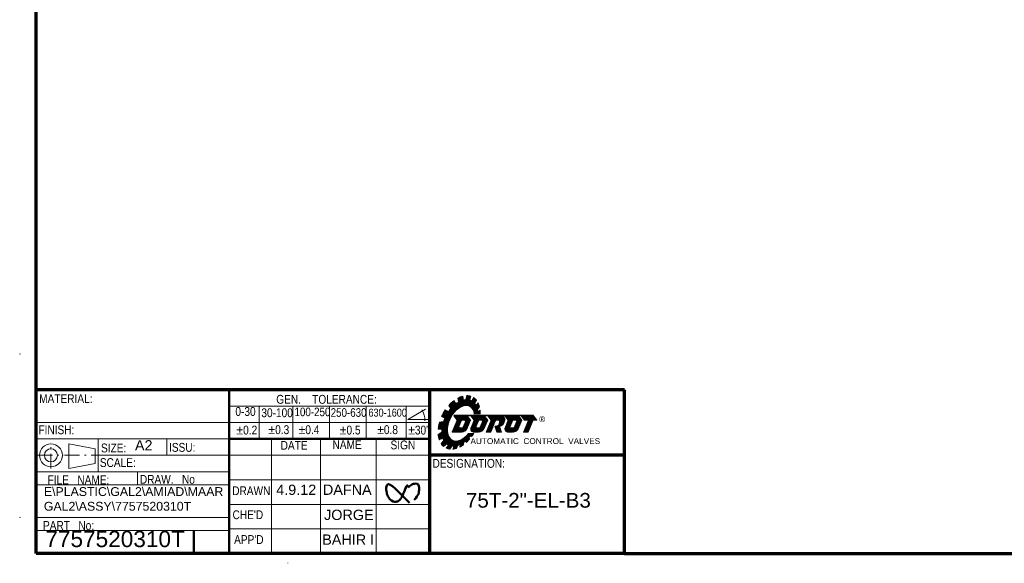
# Model space of a CAD drawing. Header units: millimetres. Extents: x 18 to 610, y -123 to 280.
# Tile 1 of 53: x 18 to 319, y -123 to 43. Entities that reach past the tile are written whole.
import ezdxf

# ---------------------------------------------------------------- set-up
doc = ezdxf.new("R2010")
doc.units = ezdxf.units.MM
doc.linetypes.add('CENTER', pattern=[8, 4.5, -1.5, 0.5, -1.5])
doc.linetypes.add('SOLID', pattern=[0])
doc.styles.add('Arial', font='Arial.ttf', dxfattribs={"height": 5})
doc.styles.add('Arial Narrow', font='ARIALN.TTF', dxfattribs={"height": 0.2})

# ---------------------------------------------------------------- blocks, each defined once
blk = doc.blocks.new('BlockOfHatchs_1')
at = {"linetype": 'SOLID', "lineweight": 9}
for points in [[(156.13, -81.58), (159.85, -77.86)], [(156.22, -77.86), (156.14, -77.94)], [(156.23, -78.06), (156.43, -77.86)], [(159.64, -77.86), (156.26, -81.24)], [(156.65, -77.86), (156.33, -78.18)], [(156.41, -80.88), (159.43, -77.86)], [(156.42, -78.3), (156.86, -77.86)], [(157.08, -77.86), (156.52, -78.42)], [(159.21, -77.86), (156.56, -80.51)], [(156.61, -78.54), (157.29, -77.86)], [(156.71, -80.15), (159, -77.86)], [(157.5, -77.86), (156.71, -78.66)], [(156.8, -78.78), (157.72, -77.86)], [(158.78, -77.86), (156.87, -79.78)], [(157.93, -77.86), (156.9, -78.89)], [(156.99, -79.01), (158.14, -77.86)], [(157.02, -79.42), (158.57, -77.86)], [(158.36, -77.86), (157.09, -79.13)], [(160.07, -77.86), (158.76, -79.17)], [(158.97, -79.17), (160.24, -77.9)], [(160.34, -78.02), (159.18, -79.17)], [(159.39, -79.18), (160.43, -78.14)], [(160.53, -78.26), (159.54, -79.24)], [(158.31, -79.62), (156.08, -81.85)], [(156.1, -82.04), (158.16, -79.98)], [(158.01, -80.35), (156.14, -82.22)], [(156.21, -82.36), (157.86, -80.71)], [(157.71, -81.08), (156.29, -82.49)], [(156.38, -82.61), (157.69, -81.31)], [(161.21, -79.28), (157.59, -82.9)], [(157.81, -82.9), (161.06, -79.65)], [(160.91, -80.01), (158.02, -82.9)], [(158.24, -82.9), (160.75, -80.38)], [(160.6, -80.75), (158.46, -82.89)], [(158.69, -82.87), (160.45, -81.11)], [(159, -81.28), (161.19, -79.09)], [(161.1, -78.97), (159.15, -80.91)], [(159.31, -80.55), (161, -78.85)], [(160.91, -78.73), (159.46, -80.18)], [(159.61, -79.82), (160.81, -78.61)], [(159.65, -79.35), (160.62, -78.38)], [(160.72, -78.5), (159.7, -79.52)], [(157.75, -81.46), (156.51, -82.7)], [(156.64, -82.79), (157.87, -81.55)], [(158.05, -81.59), (156.8, -82.84)], [(156.97, -82.88), (158.26, -81.59)], [(158.48, -81.59), (157.17, -82.9)], [(157.38, -82.9), (158.7, -81.58)], [(160.3, -81.48), (158.98, -82.8)], [(159.35, -82.64), (160.12, -81.87)]]:
    blk.add_lwpolyline(points, dxfattribs=at)
blk = doc.blocks.new('BlockOfHatchs_2')
at = {"linetype": 'SOLID', "lineweight": 9}
for points in [[(171.59, -77.97), (171.7, -77.86)], [(171.91, -77.86), (171.68, -78.09)], [(171.78, -78.21), (172.13, -77.86)], [(172.34, -77.86), (171.87, -78.33)], [(171.97, -78.45), (172.55, -77.86)], [(172.77, -77.86), (172.06, -78.57)], [(172.16, -78.69), (172.98, -77.86)], [(173.19, -77.86), (172.25, -78.81)], [(172.35, -78.93), (173.41, -77.86)], [(173.62, -77.86), (172.44, -79.04)], [(172.53, -79.16), (173.84, -77.86)], [(174.05, -77.86), (172.74, -79.17)], [(172.95, -79.17), (174.26, -77.86)], [(173.15, -80.69), (175.58, -78.25)], [(174.48, -77.86), (173.17, -79.17)], [(175.49, -78.13), (173.3, -80.32)], [(173.38, -79.17), (174.69, -77.86)], [(173.45, -79.96), (175.39, -78.01)], [(174.9, -77.86), (173.59, -79.17)], [(175.3, -77.89), (173.6, -79.59)], [(173.75, -79.23), (175.12, -77.86)], [(172.23, -82.88), (174.59, -80.52)], [(174.75, -80.16), (172.39, -82.52)], [(174.44, -80.89), (172.43, -82.9)], [(172.54, -82.15), (174.9, -79.79)], [(172.64, -82.9), (174.29, -81.25)], [(175.05, -79.43), (172.69, -81.79)], [(172.84, -81.42), (175.77, -78.49)], [(175.68, -78.37), (172.99, -81.05)], [(175.87, -78.61), (175.3, -79.17)], [(175.52, -79.17), (175.96, -78.73)], [(176.06, -78.84), (175.73, -79.17)], [(175.94, -79.17), (176.15, -78.96)], [(176.25, -79.08), (176.16, -79.17)], [(174.14, -81.62), (172.86, -82.9)], [(173.07, -82.9), (173.99, -81.98)], [(173.83, -82.35), (173.29, -82.9)], [(173.5, -82.9), (173.68, -82.72)]]:
    blk.add_lwpolyline(points, dxfattribs=at)
blk = doc.blocks.new('BlockOfHatchs_3')
at = {"linetype": 'SOLID', "lineweight": 9}
for points in [[(155.88, -71.81), (146.15, -81.54)], [(152.15, -72.63), (152.55, -72.24)], [(153, -72.05), (152.19, -72.86)], [(152.23, -73.08), (153.4, -71.91)], [(153.62, -71.95), (152.26, -73.31)], [(152.3, -73.54), (153.66, -72.18)], [(152.42, -75.54), (156.07, -71.89)], [(156, -72.22), (153.09, -75.13)], [(154.61, -72.82), (155.66, -71.76)], [(155.44, -71.72), (154.67, -72.49)], [(154.74, -72.16), (155.2, -71.7)], [(154.95, -71.69), (154.81, -71.82)], [(156.97, -72.3), (156.91, -72.36)], [(146.2, -81.22), (154.45, -72.98)], [(147.55, -78.29), (151.9, -73.94)], [(153.69, -72.41), (147.73, -78.37)], [(154.14, -73.02), (147.82, -79.34)], [(147.91, -78.46), (153.73, -72.64)], [(147.99, -78.91), (153.81, -73.08)], [(153.77, -72.86), (148.08, -78.55)], [(149.43, -74.82), (150.94, -73.31)], [(151.05, -73.47), (149.53, -74.99)], [(149.63, -75.15), (151.16, -73.62)], [(151.26, -73.78), (149.73, -75.32)], [(149.83, -75.48), (151.37, -73.94)], [(151.48, -74.1), (149.93, -75.65)], [(153.54, -74.94), (155.93, -72.55)], [(155.87, -72.88), (153.93, -74.82)], [(154.26, -74.75), (155.88, -73.13)], [(156.07, -73.2), (154.54, -74.73)], [(154.81, -74.73), (156.25, -73.29)], [(157.27, -72.53), (155.04, -74.76)], [(155.27, -74.8), (157.42, -72.65)], [(157.55, -72.78), (155.46, -74.87)], [(155.65, -74.95), (157.68, -72.92)], [(157.8, -73.06), (155.83, -75.03)], [(155.98, -75.14), (157.62, -73.51)], [(157.36, -74.03), (156.13, -75.26)], [(156.27, -75.38), (157.4, -74.25)], [(157.51, -74.41), (156.4, -75.52)], [(156.52, -75.66), (157.62, -74.57)], [(158.4, -74.05), (156.62, -75.82)], [(156.64, -72.9), (157.13, -72.41)], [(156.72, -75.99), (158.48, -74.23)], [(158.55, -74.42), (156.82, -76.16)], [(156.89, -76.35), (158.62, -74.62)], [(158.68, -74.82), (156.97, -76.54)], [(157.04, -76.73), (158.74, -75.03)], [(146.11, -81.84), (150.72, -77.23)], [(150.2, -78.02), (146.24, -81.98)], [(147.2, -78.11), (148.93, -76.38)], [(148.75, -76.3), (147.36, -77.69)], [(149.11, -76.46), (147.38, -78.2)], [(147.64, -77.14), (148.56, -76.22)], [(148.38, -76.14), (148.01, -76.5)], [(158.28, -75.75), (157.08, -76.95)], [(157.13, -77.17), (158.19, -76.11)], [(158.23, -76.33), (157.24, -77.32)], [(157.5, -77.32), (158.31, -76.52)], [(158.92, -76.17), (157.77, -77.32)], [(158.03, -77.32), (158.94, -76.41)], [(158.95, -76.67), (158.3, -77.32)], [(158.56, -77.32), (158.95, -76.93)], [(158.95, -77.2), (158.83, -77.32)], [(149.03, -81.3), (146.15, -84.18)], [(147.47, -79.69), (146.26, -80.9)], [(146.33, -80.57), (147.15, -79.74)], [(146.84, -79.79), (146.42, -80.22)], [(146.51, -81.97), (149.89, -78.59)], [(146.51, -79.86), (146.52, -79.84)], [(149.66, -79.09), (146.79, -81.96)], [(147.07, -81.95), (149.48, -79.53)], [(149.15, -80.65), (147.21, -82.59)], [(147.22, -82.32), (149.23, -80.31)], [(147.22, -82.85), (149.08, -80.99)], [(149.35, -79.93), (147.23, -82.04)], [(146.38, -83.42), (146.09, -83.71)], [(146.12, -83.95), (147.02, -83.04)], [(146.19, -84.41), (149, -81.6)], [(148.97, -81.9), (146.24, -84.62)], [(146.29, -84.84), (148.97, -82.16)], [(148.97, -82.43), (146.35, -85.04)], [(146.45, -85.2), (148.98, -82.68)], [(149, -82.92), (146.93, -84.99)], [(149.34, -84.16), (147.03, -86.48)], [(147.14, -86.63), (149.42, -84.35)], [(147.41, -84.78), (149.03, -83.15)], [(149.08, -83.37), (147.6, -84.85)], [(147.61, -85.63), (149.26, -83.98)], [(147.68, -85.04), (149.13, -83.58)], [(149.19, -83.79), (147.76, -85.21)], [(155.49, -83.3), (150.73, -88.06)], [(152.23, -86.82), (155.76, -83.3)], [(156.02, -83.3), (152.67, -86.65)], [(156.55, -83.3), (152.73, -87.12)], [(152.74, -86.85), (156.29, -83.3)], [(156.08, -84.04), (156.81, -83.3)], [(156.82, -83.56), (156.22, -84.15)], [(149.53, -84.51), (147.26, -86.78)], [(147.38, -86.92), (149.63, -84.67)], [(149.74, -84.82), (147.51, -87.05)], [(147.65, -87.18), (149.87, -84.95)], [(150.01, -85.08), (148.14, -86.96)], [(148.61, -87.8), (150.86, -85.55)], [(151.08, -85.6), (148.8, -87.87)], [(148.84, -86.51), (150.15, -85.2)], [(150.67, -85.48), (148.97, -87.18)], [(150.32, -85.3), (149, -86.62)], [(149, -87.94), (151.31, -85.63)], [(149.17, -86.72), (150.48, -85.41)], [(151.56, -85.64), (149.21, -87.99)], [(149.43, -88.04), (150.3, -87.17)], [(150.39, -87.08), (151.85, -85.62)], [(152.17, -85.57), (150.64, -87.1)], [(150.72, -87.8), (153.58, -84.95)], [(152.98, -85.28), (150.84, -87.42)], [(150.91, -87.09), (152.53, -85.47)], [(151.04, -88.01), (152.13, -86.93)], [(152.71, -87.4), (153.93, -86.19)], [(153.87, -86.51), (153.24, -87.14)], [(154.51, -85.6), (155.59, -84.52)], [(155.62, -84.76), (154.6, -85.78)], [(154.68, -85.96), (155.65, -84.99)], [(149.71, -88.02), (149.66, -88.07)], [(151.9, -87.42), (151.38, -87.94)]]:
    blk.add_lwpolyline(points, dxfattribs=at)
blk = doc.blocks.new('BlockOfHatchs_4')
at = {"linetype": 'SOLID', "lineweight": 9}
for points in [[(166.58, -81.58), (170.3, -77.86)], [(166.67, -77.86), (166.59, -77.94)], [(166.68, -78.06), (166.88, -77.86)], [(170.09, -77.86), (166.71, -81.24)], [(167.1, -77.86), (166.78, -78.18)], [(166.86, -80.88), (169.88, -77.86)], [(166.87, -78.3), (167.31, -77.86)], [(167.53, -77.86), (166.97, -78.42)], [(169.66, -77.86), (167.01, -80.51)], [(167.06, -78.54), (167.74, -77.86)], [(167.16, -80.15), (169.45, -77.86)], [(167.95, -77.86), (167.16, -78.66)], [(167.25, -78.78), (168.17, -77.86)], [(169.23, -77.86), (167.32, -79.78)], [(168.38, -77.86), (167.35, -78.9)], [(167.44, -79.01), (168.59, -77.86)], [(167.47, -79.42), (169.02, -77.86)], [(168.81, -77.86), (167.54, -79.13)], [(170.52, -77.86), (169.21, -79.17)], [(169.42, -79.17), (170.69, -77.9)], [(170.79, -78.02), (169.63, -79.17)], [(169.84, -79.18), (170.88, -78.14)], [(170.98, -78.26), (169.99, -79.24)], [(168.76, -79.62), (166.53, -81.85)], [(166.55, -82.04), (168.61, -79.98)], [(168.46, -80.35), (166.59, -82.22)], [(166.66, -82.36), (168.31, -80.71)], [(168.16, -81.08), (166.74, -82.49)], [(166.83, -82.61), (168.14, -81.31)], [(171.66, -79.28), (168.04, -82.9)], [(168.26, -82.9), (171.51, -79.65)], [(171.36, -80.02), (168.47, -82.9)], [(168.69, -82.9), (171.2, -80.38)], [(171.05, -80.75), (168.91, -82.89)], [(169.14, -82.87), (170.9, -81.11)], [(169.45, -81.28), (171.64, -79.09)], [(171.55, -78.97), (169.6, -80.91)], [(169.76, -80.55), (171.45, -78.85)], [(171.36, -78.73), (169.91, -80.18)], [(170.06, -79.82), (171.26, -78.61)], [(170.1, -79.35), (171.07, -78.38)], [(171.17, -78.5), (170.15, -79.52)], [(168.21, -81.46), (166.96, -82.7)], [(167.09, -82.79), (168.32, -81.55)], [(168.5, -81.59), (167.25, -82.84)], [(167.42, -82.88), (168.71, -81.59)], [(168.93, -81.59), (167.62, -82.9)], [(167.83, -82.9), (169.15, -81.58)], [(170.75, -81.48), (169.42, -82.8)], [(169.81, -82.63), (170.57, -81.87)]]:
    blk.add_lwpolyline(points, dxfattribs=at)
blk = doc.blocks.new('BlockOfHatchs_5')
at = {"linetype": 'SOLID', "lineweight": 9}
for points in [[(165.08, -77.86), (161.33, -81.61)], [(161.36, -77.94), (161.44, -77.86)], [(161.66, -77.86), (161.46, -78.06)], [(161.48, -81.24), (164.86, -77.86)], [(161.55, -78.18), (161.87, -77.86)], [(164.65, -77.86), (161.64, -80.88)], [(162.09, -77.86), (161.65, -78.3)], [(161.74, -78.42), (162.3, -77.86)], [(161.79, -80.51), (164.44, -77.86)], [(162.51, -77.86), (161.84, -78.54)], [(161.93, -78.66), (162.73, -77.86)], [(164.22, -77.86), (161.94, -80.15)], [(162.94, -77.86), (162.03, -78.78)], [(162.09, -79.78), (164.01, -77.86)], [(162.12, -78.89), (163.15, -77.86)], [(163.37, -77.86), (162.22, -79.01)], [(163.79, -77.86), (162.24, -79.41)], [(162.31, -79.13), (163.58, -77.86)], [(163.98, -79.17), (165.29, -77.86)], [(165.5, -77.86), (164.19, -79.17)], [(164.41, -79.17), (165.69, -77.89)], [(165.87, -77.93), (164.59, -79.21)], [(164.73, -79.28), (166, -78)], [(166.14, -78.09), (164.84, -79.38)], [(164.91, -79.53), (166.25, -78.19)], [(166.34, -78.31), (164.92, -79.72)], [(160.88, -82.7), (163.24, -80.35)], [(163.08, -80.71), (160.9, -82.9)], [(163.39, -79.98), (161.03, -82.34)], [(161.11, -82.9), (162.93, -81.08)], [(161.18, -81.97), (163.54, -79.61)], [(163.61, -81.04), (163.49, -81.16)], [(163.54, -81.32), (163.83, -81.03)], [(164.09, -80.99), (163.59, -81.48)], [(163.65, -81.64), (166.52, -78.77)], [(166.5, -79), (163.7, -81.81)], [(163.75, -81.97), (166.46, -79.26)], [(164.89, -81.04), (163.8, -82.13)], [(163.85, -82.29), (164.94, -81.2)], [(166.47, -78.6), (164.79, -80.29)], [(164.87, -79.99), (166.43, -78.44)], [(166.37, -79.56), (164.9, -81.04)], [(165.13, -81.01), (166.29, -79.86)], [(166.19, -80.17), (165.39, -80.97)], [(162.78, -81.44), (161.32, -82.9)], [(161.54, -82.9), (162.63, -81.81)], [(162.48, -82.17), (161.75, -82.9)], [(161.96, -82.9), (162.32, -82.54)], [(165, -81.36), (163.91, -82.45)], [(163.96, -82.61), (165.05, -81.52)], [(165.1, -81.69), (164.01, -82.78)], [(164.1, -82.9), (165.15, -81.85)], [(165.2, -82.01), (164.31, -82.9)], [(164.53, -82.9), (165.26, -82.17)], [(165.31, -82.33), (164.74, -82.9)], [(164.96, -82.9), (165.36, -82.49)], [(165.41, -82.66), (165.17, -82.9)], [(165.38, -82.9), (165.46, -82.82)]]:
    blk.add_lwpolyline(points, dxfattribs=at)
blk = doc.blocks.new('BlockOfHatchs_6')
at = {"linetype": 'SOLID', "lineweight": 9}
for points in [[(150.88, -81.61), (154.63, -77.86)], [(151, -77.86), (150.91, -77.94)], [(151.01, -78.06), (151.21, -77.86)], [(154.41, -77.86), (151.03, -81.24)], [(151.42, -77.86), (151.1, -78.18)], [(151.19, -80.88), (154.2, -77.86)], [(151.2, -78.3), (151.64, -77.86)], [(151.85, -77.86), (151.29, -78.42)], [(153.99, -77.86), (151.34, -80.51)], [(151.39, -78.54), (152.06, -77.86)], [(152.28, -77.86), (151.48, -78.66)], [(151.49, -80.15), (153.77, -77.86)], [(151.58, -78.78), (152.49, -77.86)], [(153.56, -77.86), (151.64, -79.78)], [(152.7, -77.86), (151.67, -78.89)], [(151.77, -79.01), (152.92, -77.86)], [(151.79, -79.42), (153.35, -77.86)], [(153.13, -77.86), (151.86, -79.13)], [(154.84, -77.86), (153.53, -79.17)], [(153.75, -79.17), (155.02, -77.9)], [(155.11, -78.02), (153.96, -79.17)], [(154.16, -79.18), (155.21, -78.14)], [(155.3, -78.26), (154.32, -79.24)], [(152.79, -80.35), (150.43, -82.71)], [(150.45, -82.9), (152.63, -80.71)], [(150.58, -82.34), (152.94, -79.98)], [(152.48, -81.08), (150.66, -82.9)], [(153.09, -79.62), (150.73, -81.97)], [(150.87, -82.9), (152.46, -81.31)], [(155.99, -79.28), (152.37, -82.9)], [(152.58, -82.9), (155.83, -79.65)], [(155.68, -80.01), (152.8, -82.9)], [(153.01, -82.9), (155.53, -80.38)], [(155.38, -80.75), (153.23, -82.89)], [(153.47, -82.87), (155.23, -81.11)], [(153.78, -81.28), (155.97, -79.09)], [(155.87, -78.97), (153.93, -80.91)], [(154.08, -80.55), (155.78, -78.85)], [(155.68, -78.73), (154.23, -80.18)], [(154.39, -79.81), (155.59, -78.61)], [(154.42, -79.35), (155.4, -78.38)], [(155.49, -78.5), (154.47, -79.52)], [(152.53, -81.46), (151.09, -82.9)], [(151.3, -82.9), (152.65, -81.55)], [(152.82, -81.59), (151.51, -82.9)], [(151.73, -82.9), (153.04, -81.59)], [(153.25, -81.59), (151.94, -82.9)], [(152.16, -82.9), (153.47, -81.58)], [(155.07, -81.48), (153.76, -82.79)], [(154.14, -82.62), (154.89, -81.87)]]:
    blk.add_lwpolyline(points, dxfattribs=at)
blk = doc.blocks.new('A21-m2')
at = {"color": 51, "linetype": 'SOLID', "lineweight": 70}
for p, q in [((23.1, -69.97), (23.1, 280.03)), ((203.1, -119.97), (609.82, -119.97))]:
    blk.add_line(p, q, dxfattribs=at)
at = {"color": 2, "linetype": 'SOLID', "lineweight": 70}
for p, q in [((23.1, -119.97), (23.1, -69.97)), ((203.1, -69.97), (23.1, -69.97)), ((143.6, -89.97), (143.6, -69.97)), ((203.1, -119.97), (203.1, -69.97)), ((143.6, -119.97), (143.6, -89.97)), ((203.1, -89.97), (143.6, -89.97)), ((203.1, -119.97), (23.1, -119.97))]:
    blk.add_line(p, q, dxfattribs=at)
at = {"color": 1, "linetype": 'SOLID', "lineweight": 50}
for p, q in [((82.1, -119.97), (82.1, -69.97)), ((143.6, -84.97), (82.1, -84.97)), ((71.35, -112.97), (71.35, -119.97))]:
    blk.add_line(p, q, dxfattribs=at)
at = {"linetype": 'SOLID', "lineweight": 9}
for p, q in [((153.81, -73.09), (153.6, -71.85)), ((154.58, -72.97), (154.84, -71.68)), ((155.82, -73.11), (156.07, -71.86)), ((156.41, -73.37), (156.95, -72.29)), ((143.6, -74.97), (82.1, -74.97)), ((91.35, -79.97), (91.35, -74.97)), ((101.6, -79.97), (101.6, -74.97)), ((112.85, -79.97), (112.85, -74.97)), ((124.1, -79.97), (124.1, -74.97)), ((136.35, -79.97), (136.35, -74.97)), ((149.95, -75.68), (149.35, -74.7)), ((151.54, -74.19), (150.9, -73.24)), ((152.32, -73.68), (152.12, -72.45)), ((157.31, -74.13), (157.82, -73.09)), ((157.68, -74.68), (158.32, -73.88)), ((158.16, -75.93), (158.75, -75.08)), ((136.85, -78.97), (142.26, -75.84)), ((148.13, -78.57), (147.17, -78.09)), ((149.28, -76.54), (148.28, -76.09)), ((150.85, -77.71), (175.27, -77.71)), ((150.85, -77.79), (175.27, -77.79)), ((150.85, -77.86), (175.27, -77.86)), ((150.85, -77.86), (151.89, -79.17)), ((154.99, -77.86), (156.03, -79.17)), ((156.07, -77.86), (157.12, -79.17)), ((157.16, -77.32), (158.94, -77.32)), ((158.26, -76.55), (158.92, -76.15)), ((160.21, -77.86), (161.26, -79.17)), ((161.3, -77.86), (162.34, -79.17)), ((166.52, -77.86), (167.57, -79.17)), ((170.66, -77.86), (171.71, -79.17)), ((171.5, -77.86), (172.54, -79.17)), ((175.27, -77.86), (176.32, -79.17)), ((23.1, -79.97), (82.1, -79.97)), ((82.1, -79.97), (91.35, -79.97)), ((91.35, -84.97), (91.35, -79.97)), ((91.35, -79.97), (101.6, -79.97)), ((101.6, -79.97), (112.85, -79.97)), ((101.6, -84.97), (101.6, -79.97)), ((112.85, -84.97), (112.85, -79.97)), ((112.85, -79.97), (124.1, -79.97)), ((124.1, -84.97), (124.1, -79.97)), ((124.1, -79.97), (136.35, -79.97)), ((136.35, -84.97), (136.35, -79.97)), ((136.35, -79.97), (143.6, -79.97)), ((143.1, -78.97), (136.85, -78.97)), ((147.71, -79.65), (146.52, -79.84)), ((151.89, -79.17), (150.35, -82.9)), ((153.18, -79.39), (152.47, -81.1)), ((153.51, -79.17), (154.12, -79.17)), ((154.45, -79.66), (153.74, -81.37)), ((156.03, -79.17), (155, -81.66)), ((157.12, -79.17), (156.15, -81.51)), ((158.41, -79.39), (157.7, -81.1)), ((158.73, -79.17), (159.35, -79.17)), ((159.67, -79.66), (158.96, -81.37)), ((161.26, -79.17), (160.22, -81.66)), ((162.34, -79.17), (160.8, -82.9)), ((163.66, -79.33), (162.17, -82.9)), ((163.45, -81.04), (163.81, -81.04)), ((164.05, -82.9), (163.45, -81.04)), ((163.89, -79.17), (164.44, -79.17)), ((164.92, -79.81), (164.78, -80.3)), ((164.89, -81.04), (165, -81.04)), ((165.49, -82.9), (164.89, -81.04)), ((166.48, -79.17), (166.21, -80.12)), ((167.57, -79.17), (166.6, -81.51)), ((168.86, -79.39), (168.15, -81.1)), ((169.18, -79.17), (169.8, -79.17)), ((170.12, -79.66), (169.41, -81.37)), ((171.71, -79.17), (170.67, -81.66)), ((173.78, -79.17), (172.23, -82.9)), ((172.54, -79.17), (173.78, -79.17)), ((175.15, -79.17), (173.61, -82.9)), ((175.15, -79.17), (176.32, -79.17)), ((147.22, -82.93), (146.08, -83.6)), ((147.24, -81.94), (146.1, -81.99)), ((150.35, -82.9), (153.14, -82.9)), ((150.77, -82.91), (151.86, -82.91)), ((152.8, -81.59), (153.41, -81.59)), ((155.34, -83.3), (156.98, -83.3)), ((155.95, -83.93), (156.34, -84.25)), ((157.08, -82.9), (158.36, -82.9)), ((158.02, -81.59), (158.64, -81.59)), ((160.8, -82.9), (162.17, -82.9)), ((164.05, -82.9), (165.49, -82.9)), ((167.53, -82.9), (168.81, -82.9)), ((168.47, -81.59), (169.09, -81.59)), ((172.23, -82.9), (173.61, -82.9)), ((23.1, -84.97), (82.1, -84.97)), ((33.1, -93.97), (33.1, -86.47)), ((33.1, -86.47), (41.1, -87.97)), ((42.1, -94.97), (42.1, -84.97)), ((63.1, -89.97), (63.1, -84.97)), ((95.1, -119.97), (95.1, -84.97)), ((110.1, -119.97), (110.1, -84.97)), ((127.1, -119.97), (127.1, -84.97)), ((147.55, -84.71), (146.4, -85.22)), ((147.83, -85.35), (146.98, -86.42)), ((147.76, -87.28), (148.73, -86.43)), ((149.26, -86.76), (148.56, -87.78)), ((150.36, -87.08), (149.68, -88.08)), ((150.94, -87.09), (150.64, -88.07)), ((152.17, -86.85), (151.71, -87.84)), ((152.74, -86.62), (152.71, -87.43)), ((153.98, -85.88), (153.83, -86.75)), ((154.47, -85.5), (154.71, -86.04)), ((155.57, -84.4), (155.67, -85.07)), ((41.1, -92.47), (41.1, -87.97)), ((42.1, -89.97), (82.1, -89.97)), ((82.1, -89.97), (95.1, -89.97)), ((95.1, -89.97), (110.1, -89.97)), ((110.1, -89.97), (127.1, -89.97)), ((127.1, -89.97), (143.6, -89.97)), ((33.1, -93.97), (41.1, -92.47)), ((23.1, -94.97), (82.1, -94.97)), ((54.1, -98.97), (54.1, -94.97)), ((23.1, -98.97), (82.1, -98.97)), ((82.1, -97.47), (143.6, -97.47)), ((82.1, -104.97), (143.6, -104.97)), ((23.1, -108.97), (82.1, -108.97)), ((23.1, -112.97), (82.1, -112.97)), ((82.1, -112.47), (143.6, -112.47))]:
    blk.add_line(p, q, dxfattribs=at)
at = {"linetype": 'CENTER', "lineweight": 9}
for p, q in [((27.6, -93.99), (27.6, -85.94)), ((23.57, -89.97), (31.62, -89.97)), ((31.9, -89.97), (42.7, -89.97))]:
    blk.add_line(p, q, dxfattribs=at)
at = {"linetype": 'SOLID', "lineweight": 9}
for centre, radius in [((18.1, -58.97), 0.05), ((18.1, -58.97), 0.05), ((27.6, -89.97), 3.5), ((27.6, -89.97), 2), ((18.1, -108.97), 0.05), ((100.1, -122.97), 0.05)]:
    blk.add_circle(centre, radius, dxfattribs=at)
for centre, radius, start, end in [((136.85, -78.97), 5.15, 355.0115, 34.9885), ((136.85, -78.97), 5.15, 355.0115, 34.9885), ((136.85, -78.97), 5.15, 355.0115, 34.9885), ((165.52, -78.87), 1.01, 344.1915, 90), ((152.8, -81.24), 0.353, 157.4351, 270), ((153.51, -79.52), 0.353, 90, 157.4351), ((154.12, -79.52), 0.353, 337.4351, 90), ((158.02, -81.24), 0.353, 157.4351, 270), ((158.73, -79.52), 0.353, 90, 157.4351), ((159.35, -79.52), 0.353, 337.4351, 90), ((163.89, -79.42), 0.252, 90, 157.4351), ((163.81, -80.03), 1.01, 270, 344.2397), ((164.44, -79.68), 0.504, 344.2397, 90), ((165, -79.78), 1.26, 270, 344.1915), ((168.47, -81.24), 0.353, 157.4351, 270), ((169.18, -79.52), 0.353, 90, 157.4351), ((169.8, -79.52), 0.353, 337.4351, 90), ((150.77, -82.75), 0.156, 159.2858, 270), ((153.14, -80.88), 2.01, 270, 337.4351), ((153.41, -81.24), 0.353, 270, 337.4351), ((157.08, -81.89), 1.01, 157.4351, 270), ((158.36, -80.88), 2.01, 270, 337.4351), ((158.64, -81.24), 0.353, 270, 337.4351), ((167.53, -81.89), 1.01, 157.4351, 270), ((168.81, -80.88), 2.01, 270, 337.4351), ((169.09, -81.24), 0.353, 270, 337.4351)]:
    blk.add_arc(centre, radius, start, end, dxfattribs=at)
for centre, major_axis, ratio, start_param, end_param in [((152.5, -79.89), (-4.17, -7.77), 0.633371, 3.672858, 3.90334), ((152.5, -79.89), (-4.17, -7.77), 0.633371, 3.257936, 3.473927), ((152.5, -79.89), (-4.17, -7.77), 0.633371, 2.87455, 3.08333), ((153.09, -80.18), (2.61, 5.22), 0.612372, -0.722531, 4.402606), ((152.5, -79.89), (4.17, 7.77), 0.633371, 0.953898, 1.212883), ((152.77, -80.03), (-3.59, -6.69), 0.633371, 3.923586, 4.066661), ((152.77, -80.03), (-3.59, -6.69), 0.633371, 3.51215, 3.655765), ((152.77, -80.03), (-3.59, -6.69), 0.633371, 3.12933, 3.262222), ((152.77, -80.03), (-3.59, -6.69), 0.633371, 2.757289, 2.885533), ((152.5, -79.89), (-4.17, -7.77), 0.633371, 2.524918, 2.719858), ((152.5, -79.89), (4.17, 7.77), 0.633371, 1.416864, 1.677109), ((152.77, -80.03), (-3.59, -6.69), 0.633371, 4.376332, 4.523043), ((152.77, -80.03), (-3.59, -6.69), 0.633371, 2.41375, 2.516697), ((152.5, -79.89), (-4.17, -7.77), 0.633371, 2.216607, 2.370954), ((152.5, -79.89), (4.17, 7.77), 0.633371, 1.892364, 2.155921), ((152.77, -80.03), (-3.59, -6.69), 0.633371, 4.832076, 4.986136), ((152.5, -79.89), (4.17, 7.77), 0.633371, 2.36654, 2.605072), ((152.77, -80.03), (-3.59, -6.69), 0.633371, 5.313272, 5.414881), ((152.77, -80.03), (-3.59, -6.69), 0.633371, 5.414881, 5.462643), ((152.77, -80.03), (3.59, 6.69), 0.633371, 4.373557, 4.454637), ((152.5, -79.89), (-4.17, -7.77), 0.633371, 1.339169, 1.470171), ((152.5, -79.89), (4.17, 7.77), 0.633371, 2.816581, 3.018748), ((152.77, -80.03), (3.59, 6.69), 0.633371, 2.622446, 2.750943), ((152.77, -80.03), (3.59, 6.69), 0.633371, 3.030801, 3.160234), ((152.77, -80.03), (3.59, 6.69), 0.633371, 3.396852, 3.509935), ((152.77, -80.03), (3.59, 6.69), 0.633371, 3.735932, 3.840312), ((152.5, -79.89), (4.17, 7.77), 0.633371, 3.87664, 4.050862), ((152.77, -80.03), (3.59, 6.69), 0.633371, 4.06407, 4.155406), ((152.5, -79.89), (-4.17, -7.77), 0.633371, 1.051897, 1.215026), ((152.5, -79.89), (4.17, 7.77), 0.633371, 3.186047, 3.390282), ((152.5, -79.89), (4.17, 7.77), 0.633371, 3.550939, 3.720034)]:
    blk.add_ellipse(centre, major_axis=major_axis, ratio=ratio, start_param=start_param, end_param=end_param, dxfattribs=at)
at = {"color": 201, "linetype": 'SOLID', "lineweight": 50}
for points, knots in [([(136.78, -99.02), (136.23, -99.67), (135.95, -100.44), (135.36, -101.91), (134.9, -102.99), (134.17, -103.8), (133.8, -104.01), (133.53, -104.12), (133.39, -104.15), (132.66, -104.24), (131.66, -103.91), (130.84, -102.79), (130.6, -102.23), (130.52, -101.99), (130.48, -101.87), (130.3, -101.24), (130.13, -100.1), (130.34, -99.11), (130.65, -98.88), (130.78, -98.83), (130.84, -98.82), (132.15, -98.79), (135.24, -102.65), (137.32, -104.47)], [0, 0, 0, 0, 14.074865, 14.074865, 28.149731, 35.187164, 38.70588, 38.70588, 42.224596, 42.224596, 56.299462, 63.336894, 65.096253, 65.096253, 66.855611, 66.855611, 73.893043, 80.930476, 83.129674, 83.129674, 84.449193, 84.449193, 112.598923, 112.598923, 112.598923, 112.598923]), ([(136.88, -99.81), (137.48, -99.26), (137.96, -98.87), (138.43, -98.71), (138.63, -98.67), (138.99, -98.6), (139.43, -98.59), (139.72, -98.72), (139.83, -98.78), (140.2, -99.08), (140.41, -100.15), (140.19, -101.27), (140.02, -101.82), (139.98, -101.92), (139.79, -102.35), (139.52, -102.73), (138.79, -103.62)], [0, 0, 0, 0, 9.448657, 13.22812, 14.172986, 15.117852, 22.676777, 24.094076, 24.094076, 26.45624, 37.794629, 49.133018, 49.133018, 51.967615, 51.967615, 60.471406, 60.471406, 60.471406, 60.471406])]:
    blk.add_open_spline(points, degree=3, knots=knots, dxfattribs=at)
for name in ['BlockOfHatchs_3', 'BlockOfHatchs_6', 'BlockOfHatchs_1', 'BlockOfHatchs_5', 'BlockOfHatchs_4', 'BlockOfHatchs_2']:
    blk.add_blockref(name, (0, 0))
at = {"lineweight": 9}
for s, insert, char_height, attachment_point, style in [('MATERIAL:', (24.01, -73.97), 2.7, 7, 'Arial Narrow'), ('GEN.    TOLERANCE:', (96.56, -74.22), 2.7, 7, 'Arial Narrow'), ('®', (177, -79.82), 1.8, 7, 'Arial'), ('FINISH:', (23.78, -83.54), 2.7, 7, 'Arial Narrow'), ('SIZE:', (42.93, -89.11), 2.7, 7, 'Arial Narrow'), ('A2', (53.32, -86.91), 3.15, 4, 'Arial'), ('ISSU:', (63.74, -88.92), 2.7, 7, 'Arial Narrow'), ('DATE', (97.9, -86.92), 2.7, 4, 'Arial Narrow'), ('NAME', (113.77, -86.69), 2.7, 4, 'Arial Narrow'), ('SIGN', (131.52, -86.81), 2.7, 4, 'Arial Narrow'), ('SCALE:', (42.57, -93.58), 2.7, 7, 'Arial Narrow'), ('DESIGNATION:', (144.36, -93.81), 2.7, 7, 'Arial Narrow'), ('FILE   NAME:', (26.58, -98.83), 2.7, 7, 'Arial Narrow'), ('DRAW.   No', (54.83, -98.71), 2.7, 7, 'Arial Narrow'), ('DRAWN', (83.08, -100.81), 2.7, 4, 'Arial Narrow'), ("CHE'D", (83.19, -108.17), 2.7, 4, 'Arial Narrow'), ('PART   No:', (25.18, -112.84), 2.7, 7, 'Arial Narrow'), ("APP'D", (83.66, -115.75), 2.7, 4, 'Arial Narrow'), ('BAHIR I', (110.62, -115.76), 3.15, 4, 'Arial')]:
    blk.add_mtext(s, dxfattribs=dict(at, insert=insert, char_height=char_height, attachment_point=attachment_point, style=style))
at = {"lineweight": 9, "attachment_point": 4}
for s, insert, char_height, rotation, style in [('0-30', (84.05, -76.57), 2.7, 0, 'Arial Narrow'), ('30-100', (92, -76.95), 2.7, 0, 'Arial Narrow'), ('100-250', (102.15, -76.69), 2.61, 0, 'Arial Narrow'), ('250-630', (113.21, -76.88), 2.61, 0, 'Arial Narrow'), ('630-1600', (124.77, -76.92), 2.43, 0, 'Arial Narrow'), ('±0.2', (84.36, -82.25), 2.7, 0, 'Arial Narrow'), ('±0.3', (94.16, -82.14), 2.7, 0, 'Arial Narrow'), ('±0.4', (103.39, -82.14), 2.7, 0, 'Arial Narrow'), ('±0.5', (115.99, -82.25), 2.7, 0, 'Arial Narrow'), ('±0.8', (127.43, -82.14), 2.7, 0, 'Arial Narrow'), ("±30'", (136.91, -82.25), 2.7, 0, 'Arial Narrow'), ('AUTOMATIC  CONTROL  VALVES', (155.99, -85.63), 1.8, 360, 'Arial')]:
    blk.add_mtext(s, dxfattribs=dict(at, insert=insert, char_height=char_height, rotation=rotation, style=style))
at = {"color": 201, "lineweight": 9, "insert": (110.83, -100.49), "char_height": 3.15, "attachment_point": 4, "style": 'Arial'}
blk.add_mtext('DAFNA', dxfattribs=at)

msp = doc.modelspace()

# ---------------------------------------------------------------- block references
msp.add_blockref('A21-m2', (0, 0))

# ---------------------------------------------------------------- texts
at = {"lineweight": 9, "attachment_point": 4, "style": 'Arial'}
for s, insert, char_height in [('4.9.12', (96.55, -100.54), 3.15), ('E\\\\PLASTIC\\GAL2\\\\AMIAD\\MAAR\\PGAL2\\\\ASSY\\7757520310T', (25.44, -103.33), 2.7), ('75T-2"-EL-B3', (154.6, -103.77), 4.5), ('JORGE', (111.19, -108.21), 3.15), ('7757520310T', (25.9, -115.62), 4.95)]:
    msp.add_mtext(s, dxfattribs=dict(at, insert=insert, char_height=char_height))

doc.saveas('drawing.dxf')
